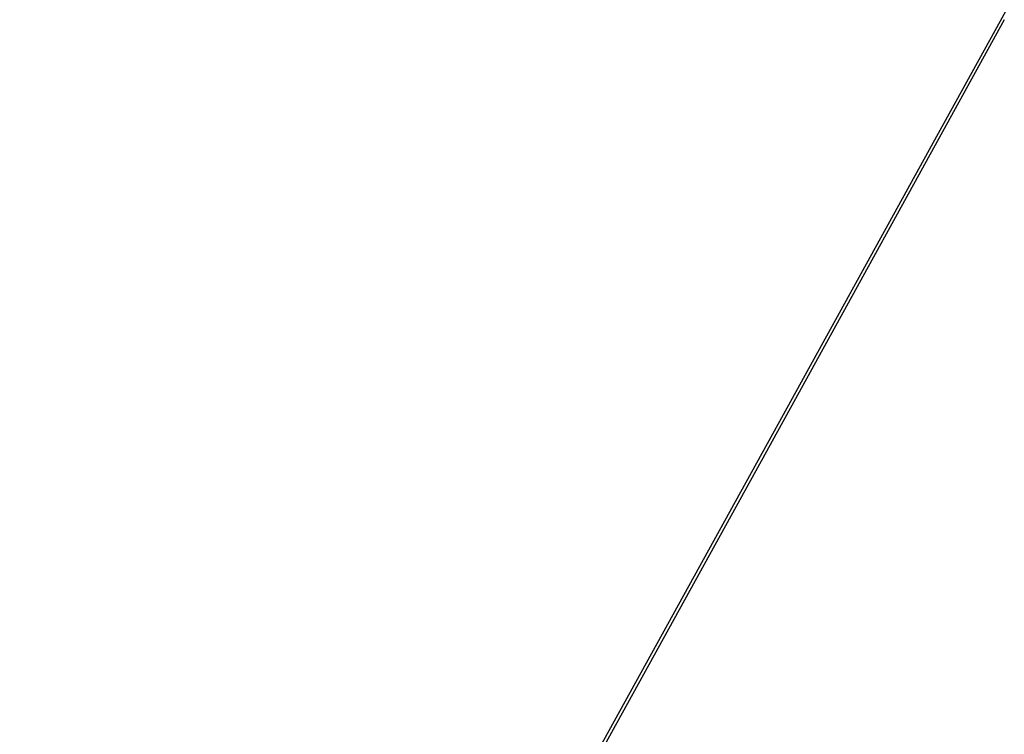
# Model space of a CAD drawing. Header units: millimetres. Extents: x -325 to 325, y -295 to 295.
# Tile 166 of 256: x -64.62 to -60.04, y -187.71 to -184.39. Entities that reach past the tile are written whole.
import ezdxf

# ---------------------------------------------------------------- set-up
doc = ezdxf.new("R2010")
doc.units = ezdxf.units.MM
doc.layers.add('Default', color=7, linetype='Continuous', true_color=0x000000)

msp = doc.modelspace()

# ---------------------------------------------------------------- linework, layer by layer
at = {"layer": 'Default', "extrusion": (-0.25, -0.433013, 0.866025)}
msp.add_lwpolyline([(40.1973, -110.9008), (39.8182, -112.2912), (39.391, -113.6674), (38.9162, -115.0281), (38.3945, -116.3714), (37.8264, -117.6958), (37.2126, -118.9996), (36.5539, -120.2813), (35.8511, -121.5394), (35.1051, -122.7723), (34.3166, -123.9786), (33.4867, -125.1567), (32.6164, -126.3053), (31.7068, -127.423), (30.7588, -128.5084), (29.7737, -129.5602), (28.7527, -130.5772), (27.697, -131.5581), (26.6078, -132.5017), (25.4865, -133.4069), (24.3345, -134.2726), (23.1531, -135.0978), (21.9437, -135.8814), (20.7078, -136.6226), (19.4469, -137.3204), (18.1626, -137.974), (16.8563, -138.5825), (15.5297, -139.1453), (14.1843, -139.6617), (12.8218, -140.1311), (11.4438, -140.5528), (10.052, -140.9264), (8.6481, -141.2515), (7.2337, -141.5276), (5.8106, -141.7543), (4.3804, -141.9316), (2.945, -142.059), (1.506, -142.1365), (0.0652, -142.1639), (-1.3757, -142.1413), (-2.815, -142.0687), (-4.2508, -141.9461), (-5.6815, -141.7737), (-7.1054, -141.5517), (-8.5207, -141.2804), (-9.9257, -140.96), (-11.3188, -140.5911), (-12.6982, -140.174), (-14.0623, -139.7093), (-15.4094, -139.1974), (-16.7379, -138.639), (-18.0462, -138.0349), (-19.3327, -137.3857), (-20.596, -136.6921), (-21.8343, -135.9551), (-23.0463, -135.1755), (-24.2305, -134.3543), (-25.3855, -133.4925), (-26.5098, -132.5911), (-27.6022, -131.6511), (-28.6612, -130.6738), (-29.6856, -129.6603), (-30.6742, -128.6118), (-31.6258, -127.5296), (-32.5393, -126.415), (-33.4134, -125.2693), (-34.2473, -124.094), (-35.0398, -122.8904), (-35.79, -121.66), (-36.497, -120.4043), (-37.16, -119.1247), (-37.7781, -117.823), (-38.3507, -116.5005), (-38.8769, -115.159), (-39.3563, -113.8), (-39.7881, -112.4251)], dxfattribs=at)
at = {"layer": 'Default', "extrusion": (0.909166, -0.34783, -0.228978)}
msp.add_lwpolyline([(-201.0713, 103.4925), (-195.3106, 106.9403)], dxfattribs=at)
at = {"layer": 'Default'}
for points in [[(-69.8107, -202.0559, 102.6227), (-68.115, -198.9897, 103.3253), (-66.4966, -196.0616, 104.0824), (-64.8853, -193.1448, 104.9341), (-63.3443, -190.3526, 105.8554), (-62.5789, -188.9652, 106.3568), (-61.8286, -187.6049, 106.8794), (-61.093, -186.2705, 107.4238), (-60.3716, -184.961, 107.9907), (-59.6639, -183.6754, 108.5807), (-58.9692, -182.4124, 109.1946), (-58.2865, -181.1708, 109.8334), (-57.6152, -179.9493, 110.4979)], [(-60.0409, -184.3886, 106.7781), (-61.1723, -186.4427, 105.9048), (-62.3407, -188.5623, 105.084), (-63.5485, -190.7512, 104.3133), (-64.7973, -193.0126, 103.5903), (-66.692, -196.442, 102.6187), (-68.6449, -199.9744, 101.7515), (-69.9923, -202.4102, 101.2206)]]:
    msp.add_polyline3d(points, dxfattribs=at)

doc.saveas('drawing.dxf')
